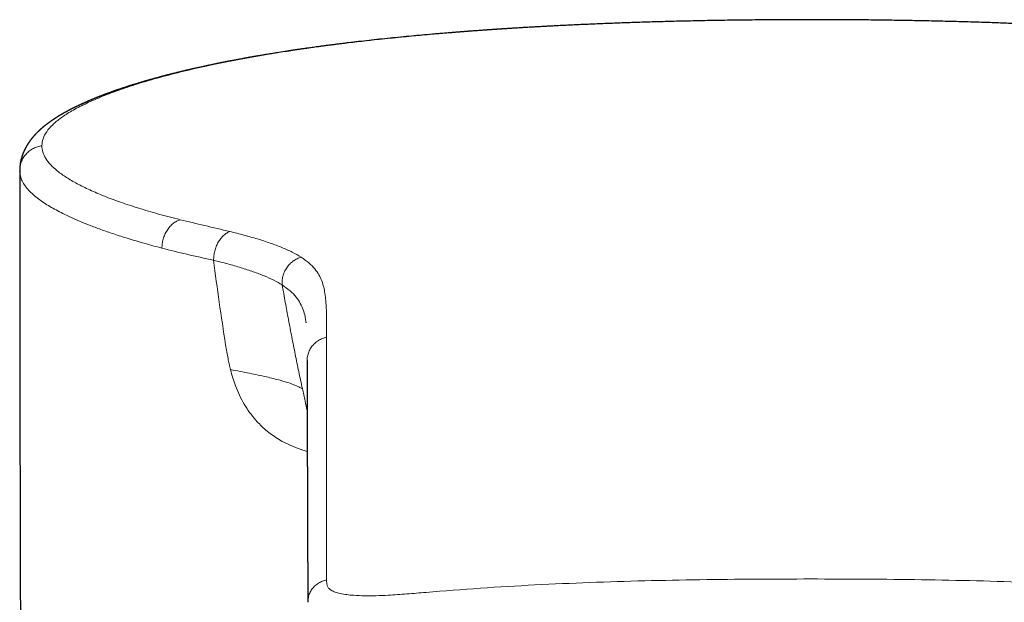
# Model space of a CAD drawing. Header units: millimetres. Extents: x 8 to 500, y 12 to 438.
# Tile 26 of 31: x 239 to 270, y 420 to 438. Entities that reach past the tile are written whole.
import ezdxf

# ---------------------------------------------------------------- set-up
doc = ezdxf.new("R2010")
doc.units = ezdxf.units.MM

msp = doc.modelspace()

# ---------------------------------------------------------------- linework, layer by layer
at = {"color": 7, "linetype": 'Continuous', "lineweight": 30}
for p, q in [((238.501, 433.453), (238.5, 433.463)), ((247.546, 428.69), (247.547, 428.685)), ((247.55, 428.669), (247.548, 428.685))]:
    msp.add_line(p, q, dxfattribs=at)
at = {"color": 252, "linetype": 'Continuous', "lineweight": 0}
msp.add_line((247.547, 428.685), (247.552, 428.651), dxfattribs=at)
at = {"color": 7, "linetype": 'Continuous', "lineweight": 30, "flags": 128}
msp.add_lwpolyline([(238.5, 433.463), (238.502, 430.047), (238.505, 427.208)], dxfattribs=at)
at = {"color": 7, "linetype": 'Continuous', "lineweight": 30}
for points, knots in [([(263.5, 438.239), (263.389, 438.239), (263.17, 438.239), (262.842, 438.238), (262.52, 438.236), (262.202, 438.234), (261.889, 438.231), (261.581, 438.228), (261.268, 438.225), (260.951, 438.22), (260.63, 438.215), (260.315, 438.21), (260.007, 438.204), (259.705, 438.197), (259.41, 438.191), (259.121, 438.183), (258.839, 438.176), (258.564, 438.168), (258.297, 438.16), (258.039, 438.152), (257.788, 438.143), (257.544, 438.135), (257.3, 438.126), (257.057, 438.116), (256.815, 438.107), (256.58, 438.097), (256.352, 438.087), (256.131, 438.077), (255.922, 438.067), (255.723, 438.057), (255.534, 438.048), (255.351, 438.039), (255.175, 438.029), (255.004, 438.02), (254.84, 438.011), (254.682, 438.002), (254.529, 437.993), (254.383, 437.985), (254.243, 437.976), (254.109, 437.968), (253.982, 437.96), (253.861, 437.952), (253.739, 437.945), (253.618, 437.937), (253.498, 437.929), (253.386, 437.921), (253.28, 437.914), (253.183, 437.907), (253.093, 437.9), (253.01, 437.894), (252.935, 437.889), (252.868, 437.884), (252.809, 437.88), (252.758, 437.876), (252.713, 437.873), (252.673, 437.87), (252.636, 437.867), (252.601, 437.864), (252.57, 437.862), (252.544, 437.86), (252.528, 437.859), (252.517, 437.858), (252.508, 437.857), (252.493, 437.856), (252.469, 437.854), (252.438, 437.852), (252.402, 437.849), (252.361, 437.846), (252.315, 437.842), (252.263, 437.838), (252.205, 437.833), (252.142, 437.828), (252.074, 437.823), (252.002, 437.817), (251.889, 437.808), (251.737, 437.795), (251.5, 437.775), (251.214, 437.749), (250.879, 437.719), (250.543, 437.686), (250.207, 437.653), (249.873, 437.618), (249.54, 437.582), (249.21, 437.544), (248.951, 437.514), (248.761, 437.491), (248.639, 437.476), (248.517, 437.46), (248.395, 437.445), (248.274, 437.429), (248.154, 437.414), (248.034, 437.398), (247.925, 437.383), (247.828, 437.37), (247.746, 437.359), (247.671, 437.348), (247.601, 437.338), (247.54, 437.33), (247.487, 437.322), (247.441, 437.315), (247.4, 437.31), (247.364, 437.304), (247.336, 437.3), (247.316, 437.297), (247.304, 437.295), (247.294, 437.294), (247.284, 437.293), (247.272, 437.291), (247.254, 437.288), (247.232, 437.285), (247.204, 437.281), (247.171, 437.276), (247.133, 437.27), (247.09, 437.264), (247.044, 437.257), (246.997, 437.25), (246.88, 437.232), (246.746, 437.211), (246.597, 437.187), (246.502, 437.172), (246.407, 437.157), (246.313, 437.141), (246.223, 437.126), (246.14, 437.112), (246.064, 437.099), (245.996, 437.087), (245.942, 437.078), (245.901, 437.071), (245.872, 437.066), (245.846, 437.061), (245.822, 437.057), (245.803, 437.054), (245.789, 437.051), (245.778, 437.049), (245.769, 437.047), (245.758, 437.046), (245.743, 437.043), (245.725, 437.04), (245.704, 437.036), (245.68, 437.032), (245.634, 437.023), (245.566, 437.011), (245.489, 436.997), (245.424, 436.985), (245.369, 436.974), (245.312, 436.964), (245.252, 436.952), (245.188, 436.94), (245.132, 436.929), (245.086, 436.92), (245.051, 436.913), (245.015, 436.906), (244.979, 436.899), (244.941, 436.892), (244.904, 436.884), (244.87, 436.877), (244.84, 436.871), (244.815, 436.866), (244.793, 436.862), (244.774, 436.858), (244.758, 436.855), (244.74, 436.851), (244.718, 436.846), (244.688, 436.84), (244.654, 436.833), (244.615, 436.825), (244.57, 436.816), (244.48, 436.797), (244.345, 436.768), (244.212, 436.739), (244.124, 436.719), (244.078, 436.709), (244.032, 436.699), (243.988, 436.689), (243.947, 436.679), (243.909, 436.67), (243.874, 436.662), (243.844, 436.655), (243.817, 436.649), (243.793, 436.643), (243.771, 436.638), (243.746, 436.632), (243.717, 436.626), (243.683, 436.617), (243.646, 436.609), (243.606, 436.599), (243.562, 436.588), (243.516, 436.577), (243.469, 436.565), (243.42, 436.553), (243.376, 436.542), (243.337, 436.533), (243.304, 436.524), (243.271, 436.516), (243.237, 436.507), (243.203, 436.499), (243.172, 436.491), (243.146, 436.484), (243.124, 436.478), (243.104, 436.473), (243.089, 436.469), (243.077, 436.466), (243.067, 436.463), (243.059, 436.461), (243.05, 436.459), (243.039, 436.456), (243.024, 436.452), (243.006, 436.447), (242.985, 436.442), (242.961, 436.435), (242.935, 436.428), (242.898, 436.418), (242.851, 436.406), (242.797, 436.391), (242.746, 436.377), (242.698, 436.364), (242.655, 436.351), (242.615, 436.34), (242.579, 436.33), (242.546, 436.321), (242.521, 436.313), (242.502, 436.308), (242.488, 436.304), (242.476, 436.3), (242.464, 436.297), (242.454, 436.294), (242.442, 436.291), (242.429, 436.287), (242.412, 436.282), (242.391, 436.275), (242.368, 436.269), (242.344, 436.261), (242.311, 436.252), (242.269, 436.239), (242.218, 436.224), (242.178, 436.211), (242.146, 436.202), (242.125, 436.195), (242.103, 436.188), (242.081, 436.182), (242.059, 436.175), (242.039, 436.168), (242.022, 436.163), (242.008, 436.158), (241.996, 436.155), (241.986, 436.152), (241.979, 436.149), (241.973, 436.147), (241.964, 436.145), (241.953, 436.141), (241.936, 436.136), (241.917, 436.129), (241.894, 436.122), (241.868, 436.114), (241.84, 436.104), (241.808, 436.094), (241.774, 436.083), (241.74, 436.071), (241.704, 436.06), (241.669, 436.047), (241.638, 436.037), (241.614, 436.029), (241.596, 436.023), (241.581, 436.017), (241.568, 436.013), (241.557, 436.009), (241.548, 436.006), (241.54, 436.003), (241.533, 436.001), (241.525, 435.998), (241.516, 435.995), (241.505, 435.991), (241.49, 435.986), (241.473, 435.98), (241.448, 435.971), (241.416, 435.96), (241.376, 435.945), (241.341, 435.932), (241.311, 435.921), (241.287, 435.912), (241.264, 435.904), (241.243, 435.896), (241.225, 435.89), (241.211, 435.884), (241.198, 435.88), (241.187, 435.875), (241.174, 435.87), (241.159, 435.865), (241.142, 435.858), (241.123, 435.851), (241.103, 435.843), (241.082, 435.835), (241.059, 435.826), (241.037, 435.818), (241.015, 435.809), (240.996, 435.801), (240.98, 435.795), (240.967, 435.79), (240.956, 435.785), (240.946, 435.781), (240.937, 435.778), (240.927, 435.774), (240.915, 435.769), (240.901, 435.763), (240.885, 435.757), (240.863, 435.748), (240.836, 435.737), (240.806, 435.724), (240.78, 435.713), (240.756, 435.703), (240.735, 435.694), (240.718, 435.687), (240.706, 435.682), (240.698, 435.678), (240.69, 435.675), (240.682, 435.671), (240.672, 435.667), (240.659, 435.662), (240.642, 435.654), (240.622, 435.645), (240.599, 435.636), (240.578, 435.626), (240.557, 435.617), (240.535, 435.607), (240.514, 435.597), (240.495, 435.589), (240.48, 435.582), (240.469, 435.577), (240.461, 435.573), (240.453, 435.57), (240.443, 435.565), (240.431, 435.56), (240.417, 435.553), (240.401, 435.545), (240.384, 435.537), (240.367, 435.529), (240.35, 435.522), (240.333, 435.514), (240.317, 435.506), (240.301, 435.498), (240.286, 435.491), (240.273, 435.485), (240.262, 435.479), (240.253, 435.475), (240.244, 435.47), (240.235, 435.466), (240.225, 435.461), (240.212, 435.455), (240.198, 435.447), (240.183, 435.44), (240.167, 435.432), (240.151, 435.424), (240.135, 435.416), (240.12, 435.408), (240.107, 435.401), (240.098, 435.396), (240.09, 435.392), (240.083, 435.388), (240.075, 435.384), (240.065, 435.379), (240.052, 435.372), (240.036, 435.364), (240.019, 435.355), (240.001, 435.345), (239.983, 435.335), (239.965, 435.325), (239.948, 435.316), (239.933, 435.308), (239.92, 435.301), (239.909, 435.294), (239.899, 435.289), (239.888, 435.282), (239.874, 435.275), (239.858, 435.265), (239.84, 435.255), (239.823, 435.245), (239.807, 435.236), (239.79, 435.226), (239.774, 435.216), (239.756, 435.206), (239.739, 435.195), (239.721, 435.184), (239.705, 435.174), (239.688, 435.164), (239.67, 435.152), (239.651, 435.14), (239.631, 435.127), (239.61, 435.114), (239.59, 435.101), (239.571, 435.089), (239.553, 435.077), (239.536, 435.064), (239.517, 435.052), (239.498, 435.039), (239.48, 435.026), (239.462, 435.013), (239.442, 434.999), (239.419, 434.983), (239.399, 434.967), (239.38, 434.953), (239.364, 434.941), (239.349, 434.929), (239.334, 434.918), (239.319, 434.907), (239.304, 434.895), (239.292, 434.885), (239.281, 434.876), (239.272, 434.868), (239.261, 434.859), (239.251, 434.851), (239.242, 434.844), (239.235, 434.838), (239.229, 434.833), (239.225, 434.829), (239.219, 434.825), (239.212, 434.818), (239.202, 434.81), (239.19, 434.8), (239.179, 434.789), (239.167, 434.779), (239.157, 434.77), (239.146, 434.761), (239.137, 434.752), (239.127, 434.743), (239.117, 434.733), (239.106, 434.723), (239.096, 434.714), (239.087, 434.705), (239.08, 434.698), (239.074, 434.692), (239.067, 434.686), (239.06, 434.678), (239.051, 434.669), (239.04, 434.659), (239.03, 434.648), (239.019, 434.637), (239.009, 434.627), (239.001, 434.618), (238.995, 434.611), (238.989, 434.605), (238.983, 434.598), (238.976, 434.591), (238.969, 434.583), (238.961, 434.575), (238.955, 434.567), (238.949, 434.561), (238.944, 434.555), (238.939, 434.549), (238.932, 434.542), (238.924, 434.532), (238.916, 434.522), (238.907, 434.511), (238.897, 434.5), (238.889, 434.489), (238.881, 434.48), (238.874, 434.471), (238.867, 434.462), (238.859, 434.452), (238.851, 434.442), (238.843, 434.431), (238.835, 434.421), (238.828, 434.41), (238.82, 434.4), (238.814, 434.391), (238.807, 434.381), (238.799, 434.371), (238.792, 434.359), (238.784, 434.348), (238.776, 434.336), (238.769, 434.325), (238.762, 434.315), (238.756, 434.305), (238.75, 434.296), (238.744, 434.286), (238.737, 434.276), (238.73, 434.264), (238.723, 434.252), (238.716, 434.24), (238.71, 434.229), (238.704, 434.219), (238.698, 434.207), (238.691, 434.196), (238.685, 434.184), (238.679, 434.173), (238.673, 434.161), (238.668, 434.15), (238.662, 434.138), (238.656, 434.126), (238.65, 434.114), (238.645, 434.103), (238.64, 434.094), (238.636, 434.085), (238.633, 434.077), (238.629, 434.068), (238.624, 434.057), (238.619, 434.044), (238.612, 434.027), (238.604, 434.009), (238.597, 433.989), (238.589, 433.968), (238.581, 433.945), (238.573, 433.922), (238.566, 433.899), (238.559, 433.876), (238.553, 433.853), (238.547, 433.83), (238.541, 433.809), (238.536, 433.787), (238.532, 433.766), (238.527, 433.743), (238.523, 433.721), (238.52, 433.702), (238.517, 433.687), (238.515, 433.673), (238.513, 433.658), (238.511, 433.64), (238.509, 433.624), (238.507, 433.61), (238.506, 433.6), (238.506, 433.592), (238.505, 433.585), (238.505, 433.578), (238.504, 433.571), (238.504, 433.565), (238.503, 433.56), (238.503, 433.555), (238.503, 433.549), (238.502, 433.543), (238.502, 433.535), (238.501, 433.525), (238.501, 433.514), (238.501, 433.501), (238.5, 433.487), (238.5, 433.477), (238.5, 433.471)], [0, 0, 0, 0, 0.0086243, 0.0171325, 0.0255227, 0.0337934, 0.0419428, 0.0499697, 0.0578727, 0.0664213, 0.0748169, 0.0830581, 0.0911439, 0.099073, 0.1068445, 0.1144576, 0.1219115, 0.1292047, 0.1363341, 0.1431776, 0.1498652, 0.1563976, 0.1627759, 0.1694913, 0.1760287, 0.1823888, 0.1885723, 0.1945798, 0.2004118, 0.2057501, 0.2109332, 0.2159612, 0.2208344, 0.2255529, 0.2301168, 0.2345263, 0.2387814, 0.2428821, 0.2468285, 0.2505546, 0.2541336, 0.257565, 0.2608484, 0.2644619, 0.2678761, 0.2710904, 0.2741043, 0.2769174, 0.2794846, 0.2818575, 0.284036, 0.2860199, 0.2876544, 0.2891278, 0.29044, 0.2915911, 0.2925967, 0.2936898, 0.2946015, 0.2953318, 0.2958806, 0.296042, 0.2962906, 0.2966376, 0.2974128, 0.2983265, 0.2993787, 0.3005695, 0.3018988, 0.3034366, 0.3051257, 0.3069663, 0.3089584, 0.3111019, 0.3133949, 0.3189401, 0.324511, 0.3345204, 0.3446052, 0.3548642, 0.3651914, 0.3755803, 0.3860188, 0.3965082, 0.4070513, 0.4110194, 0.4149956, 0.41898, 0.4229729, 0.4269744, 0.4309846, 0.4350038, 0.4389839, 0.4419642, 0.4447382, 0.4473059, 0.4496672, 0.451822, 0.4535569, 0.4551299, 0.4565409, 0.4577898, 0.4588767, 0.4594133, 0.4598569, 0.4601935, 0.4604591, 0.4608713, 0.4614666, 0.462245, 0.4632067, 0.4643517, 0.4656801, 0.467192, 0.4688378, 0.4704896, 0.4721409, 0.4812156, 0.4846499, 0.4880825, 0.4915136, 0.4949376, 0.4982487, 0.501405, 0.5040544, 0.5065839, 0.5089935, 0.5100879, 0.5111556, 0.51218, 0.5130614, 0.5137835, 0.5143007, 0.5146868, 0.51497, 0.5153625, 0.515908, 0.5165927, 0.5174251, 0.5183464, 0.5192729, 0.5226188, 0.5260226, 0.5280762, 0.5301503, 0.5323115, 0.5346392, 0.5371335, 0.5397943, 0.5411307, 0.5425054, 0.5439184, 0.5453699, 0.5468597, 0.5483708, 0.549762, 0.5509043, 0.5519194, 0.5528074, 0.5535683, 0.554202, 0.5547155, 0.5556997, 0.5568863, 0.5582753, 0.5598667, 0.5616605, 0.5636567, 0.5709355, 0.578263, 0.5801902, 0.5821207, 0.5840546, 0.5859687, 0.5877458, 0.58937, 0.590841, 0.592159, 0.5933239, 0.5943356, 0.5952341, 0.5962261, 0.5975535, 0.5990433, 0.6006662, 0.60242, 0.6043402, 0.6063957, 0.6085354, 0.6107197, 0.6129486, 0.6144323, 0.6159351, 0.6174571, 0.6189982, 0.6205586, 0.6220786, 0.6232202, 0.6242341, 0.6251205, 0.6258794, 0.6263861, 0.626814, 0.6271631, 0.6275337, 0.6280616, 0.6287414, 0.6295728, 0.6305561, 0.6316912, 0.6329602, 0.6342265, 0.6369834, 0.639581, 0.6420193, 0.6442981, 0.6464175, 0.6483438, 0.650111, 0.6517053, 0.6531258, 0.6538595, 0.6545365, 0.6551566, 0.6557201, 0.6562267, 0.6567406, 0.6573904, 0.6582666, 0.6593118, 0.66051, 0.6617311, 0.6629468, 0.6655071, 0.6680486, 0.6706943, 0.6717755, 0.6728803, 0.6740087, 0.6751607, 0.6763363, 0.6774703, 0.6783191, 0.6790525, 0.6796705, 0.680173, 0.6805601, 0.6808514, 0.6811689, 0.6818733, 0.6827363, 0.6837578, 0.6849767, 0.6863641, 0.6879153, 0.6896104, 0.6914472, 0.6934259, 0.6952845, 0.6972531, 0.6993317, 0.7003498, 0.701342, 0.7022077, 0.7029438, 0.7035505, 0.7040523, 0.7044419, 0.704856, 0.705309, 0.705801, 0.7063321, 0.7072454, 0.7082551, 0.7093515, 0.7114559, 0.7137449, 0.7162186, 0.7176168, 0.7190676, 0.7204488, 0.7216547, 0.7227297, 0.723612, 0.7243016, 0.7248948, 0.7256497, 0.7265671, 0.7276456, 0.728787, 0.7299289, 0.7313, 0.7326719, 0.7340447, 0.7354181, 0.7367063, 0.7376061, 0.738407, 0.7391089, 0.7397117, 0.7402351, 0.7408191, 0.7415553, 0.742444, 0.7434852, 0.7445987, 0.7466932, 0.7486633, 0.7503169, 0.7518713, 0.7532826, 0.7545085, 0.7551259, 0.7556827, 0.7561791, 0.756668, 0.7573194, 0.7581461, 0.7591481, 0.760727, 0.7622485, 0.7636857, 0.7650386, 0.7666387, 0.7681013, 0.769405, 0.7705418, 0.7711709, 0.7717341, 0.7722495, 0.7728815, 0.7736698, 0.774734, 0.7759351, 0.7771389, 0.7783401, 0.7795386, 0.7807345, 0.7819277, 0.7831049, 0.7841567, 0.7850926, 0.7859126, 0.7866166, 0.7872051, 0.7877896, 0.7885881, 0.7895052, 0.7905541, 0.7917659, 0.7928537, 0.7940466, 0.7953375, 0.7965304, 0.7975371, 0.7981974, 0.798745, 0.7992846, 0.7998736, 0.8005118, 0.8016528, 0.8028973, 0.8042022, 0.8055666, 0.8069906, 0.8084743, 0.8099139, 0.8110794, 0.8120971, 0.8129671, 0.8137299, 0.8145977, 0.8156009, 0.8170697, 0.8185647, 0.8199834, 0.8213258, 0.8226323, 0.8240408, 0.8254728, 0.8270057, 0.8285305, 0.8299476, 0.8312569, 0.832894, 0.83459, 0.8363411, 0.8381366, 0.8399645, 0.8416875, 0.843265, 0.8448368, 0.8465491, 0.8483432, 0.8500184, 0.8515658, 0.8535935, 0.8556891, 0.8578836, 0.8596011, 0.8611711, 0.8625727, 0.8639883, 0.8654965, 0.8669791, 0.8684109, 0.8692637, 0.8702417, 0.871345, 0.8725737, 0.8733644, 0.8740568, 0.8746469, 0.8751349, 0.8755388, 0.8763778, 0.8774217, 0.8786705, 0.8799894, 0.8811823, 0.8823629, 0.8833921, 0.884417, 0.8854933, 0.886615, 0.8877641, 0.8889381, 0.8900242, 0.8907507, 0.8913837, 0.8920765, 0.8929305, 0.8939456, 0.8951163, 0.8964746, 0.8977116, 0.8988273, 0.8998229, 0.900534, 0.9011698, 0.9018524, 0.9026769, 0.9036433, 0.9044916, 0.9052896, 0.9060004, 0.906624, 0.9071604, 0.9079908, 0.9089685, 0.9100794, 0.911231, 0.9124095, 0.9135668, 0.9145805, 0.9153924, 0.9162792, 0.9172984, 0.9184011, 0.9194754, 0.9205168, 0.9215955, 0.9225661, 0.9234424, 0.9243782, 0.9254123, 0.9265245, 0.9276971, 0.9288227, 0.929893, 0.9308522, 0.9317203, 0.9325796, 0.9334551, 0.9344403, 0.9355503, 0.9366986, 0.9377743, 0.9387768, 0.9397201, 0.940784, 0.9418046, 0.9428197, 0.9438814, 0.9447999, 0.9458079, 0.9468554, 0.9479162, 0.9489825, 0.9499547, 0.9507568, 0.9514578, 0.9521543, 0.9528705, 0.953605, 0.9549237, 0.956297, 0.957823, 0.9594329, 0.9610743, 0.963097, 0.9649577, 0.9666993, 0.9685695, 0.9704267, 0.9721573, 0.973989, 0.9755327, 0.9771762, 0.9789352, 0.9806519, 0.9822127, 0.9833241, 0.9843791, 0.9854844, 0.9866928, 0.9881887, 0.9890786, 0.9898319, 0.9904487, 0.9909648, 0.991467, 0.9919592, 0.9924413, 0.9929135, 0.9932399, 0.993622, 0.9941396, 0.9947931, 0.9955825, 0.9964901, 0.9975289, 0.9986988, 1, 1, 1, 1]), ([(288.5, 433.471), (288.5, 433.478), (288.5, 433.489), (288.499, 433.506), (288.499, 433.52), (288.498, 433.532), (288.498, 433.541), (288.498, 433.548), (288.497, 433.553), (288.497, 433.557), (288.497, 433.561), (288.496, 433.566), (288.496, 433.571), (288.496, 433.577), (288.495, 433.583), (288.494, 433.59), (288.494, 433.598), (288.493, 433.608), (288.491, 433.621), (288.49, 433.636), (288.488, 433.651), (288.486, 433.664), (288.485, 433.675), (288.483, 433.686), (288.481, 433.697), (288.479, 433.71), (288.476, 433.727), (288.473, 433.745), (288.469, 433.764), (288.465, 433.782), (288.461, 433.799), (288.457, 433.816), (288.453, 433.833), (288.448, 433.85), (288.443, 433.868), (288.438, 433.887), (288.432, 433.906), (288.425, 433.926), (288.419, 433.946), (288.411, 433.968), (288.403, 433.989), (288.395, 434.011), (288.387, 434.031), (288.38, 434.047), (288.375, 434.06), (288.37, 434.07), (288.366, 434.08), (288.362, 434.089), (288.357, 434.1), (288.351, 434.113), (288.344, 434.127), (288.336, 434.143), (288.329, 434.158), (288.321, 434.172), (288.314, 434.185), (288.307, 434.198), (288.3, 434.211), (288.293, 434.225), (288.285, 434.239), (288.276, 434.254), (288.267, 434.268), (288.26, 434.281), (288.253, 434.291), (288.247, 434.301), (288.241, 434.31), (288.234, 434.32), (288.227, 434.331), (288.22, 434.343), (288.212, 434.355), (288.204, 434.366), (288.197, 434.376), (288.19, 434.385), (288.184, 434.394), (288.178, 434.403), (288.171, 434.412), (288.164, 434.422), (288.156, 434.432), (288.149, 434.442), (288.141, 434.452), (288.134, 434.461), (288.127, 434.47), (288.119, 434.48), (288.11, 434.491), (288.101, 434.502), (288.091, 434.515), (288.081, 434.526), (288.073, 434.536), (288.066, 434.544), (288.061, 434.55), (288.055, 434.556), (288.049, 434.563), (288.041, 434.572), (288.034, 434.58), (288.026, 434.589), (288.019, 434.596), (288.013, 434.603), (288.008, 434.608), (288.002, 434.614), (287.996, 434.621), (287.99, 434.628), (287.982, 434.636), (287.974, 434.644), (287.964, 434.654), (287.955, 434.664), (287.945, 434.673), (287.937, 434.681), (287.93, 434.688), (287.924, 434.694), (287.918, 434.7), (287.911, 434.707), (287.904, 434.714), (287.896, 434.721), (287.888, 434.729), (287.879, 434.737), (287.87, 434.745), (287.861, 434.754), (287.852, 434.762), (287.842, 434.771), (287.832, 434.78), (287.823, 434.788), (287.814, 434.796), (287.805, 434.804), (287.796, 434.812), (287.789, 434.818), (287.782, 434.824), (287.776, 434.829), (287.77, 434.834), (287.763, 434.84), (287.754, 434.847), (287.745, 434.855), (287.736, 434.862), (287.727, 434.87), (287.718, 434.877), (287.709, 434.884), (287.701, 434.89), (287.694, 434.896), (287.685, 434.903), (287.676, 434.911), (287.664, 434.919), (287.652, 434.929), (287.64, 434.938), (287.627, 434.948), (287.614, 434.958), (287.601, 434.968), (287.587, 434.978), (287.574, 434.987), (287.559, 434.998), (287.544, 435.009), (287.526, 435.022), (287.507, 435.035), (287.489, 435.047), (287.472, 435.059), (287.457, 435.069), (287.443, 435.079), (287.427, 435.089), (287.409, 435.101), (287.39, 435.114), (287.37, 435.127), (287.35, 435.139), (287.331, 435.152), (287.313, 435.163), (287.296, 435.174), (287.278, 435.185), (287.259, 435.196), (287.241, 435.207), (287.223, 435.218), (287.206, 435.228), (287.19, 435.238), (287.174, 435.247), (287.158, 435.256), (287.142, 435.266), (287.126, 435.275), (287.111, 435.283), (287.098, 435.29), (287.084, 435.298), (287.069, 435.307), (287.05, 435.317), (287.029, 435.329), (287.008, 435.34), (286.987, 435.352), (286.968, 435.362), (286.952, 435.37), (286.938, 435.377), (286.926, 435.384), (286.916, 435.389), (286.908, 435.393), (286.9, 435.397), (286.892, 435.402), (286.882, 435.407), (286.87, 435.413), (286.855, 435.421), (286.838, 435.429), (286.822, 435.437), (286.808, 435.444), (286.796, 435.451), (286.784, 435.456), (286.774, 435.461), (286.765, 435.466), (286.757, 435.47), (286.748, 435.474), (286.738, 435.479), (286.727, 435.484), (286.714, 435.491), (286.696, 435.5), (286.673, 435.511), (286.645, 435.524), (286.618, 435.537), (286.594, 435.548), (286.576, 435.556), (286.564, 435.562), (286.554, 435.567), (286.545, 435.571), (286.537, 435.574), (286.527, 435.579), (286.512, 435.586), (286.493, 435.594), (286.471, 435.604), (286.446, 435.616), (286.419, 435.628), (286.395, 435.638), (286.374, 435.647), (286.359, 435.654), (286.345, 435.66), (286.333, 435.665), (286.323, 435.669), (286.315, 435.673), (286.306, 435.677), (286.294, 435.682), (286.278, 435.689), (286.259, 435.697), (286.237, 435.706), (286.212, 435.717), (286.185, 435.728), (286.157, 435.74), (286.132, 435.75), (286.111, 435.758), (286.097, 435.764), (286.084, 435.769), (286.074, 435.774), (286.065, 435.777), (286.057, 435.78), (286.048, 435.784), (286.037, 435.788), (286.023, 435.794), (286.007, 435.8), (285.986, 435.808), (285.961, 435.818), (285.933, 435.829), (285.904, 435.84), (285.875, 435.851), (285.852, 435.861), (285.833, 435.868), (285.821, 435.872), (285.811, 435.876), (285.802, 435.879), (285.791, 435.883), (285.778, 435.888), (285.761, 435.895), (285.741, 435.902), (285.719, 435.91), (285.697, 435.919), (285.674, 435.927), (285.652, 435.935), (285.631, 435.943), (285.607, 435.951), (285.579, 435.961), (285.55, 435.972), (285.522, 435.981), (285.498, 435.99), (285.477, 435.997), (285.462, 436.003), (285.451, 436.007), (285.441, 436.01), (285.429, 436.014), (285.415, 436.019), (285.398, 436.025), (285.371, 436.034), (285.335, 436.046), (285.294, 436.06), (285.257, 436.072), (285.223, 436.084), (285.191, 436.094), (285.162, 436.104), (285.134, 436.113), (285.11, 436.121), (285.088, 436.128), (285.069, 436.134), (285.054, 436.139), (285.042, 436.143), (285.033, 436.146), (285.025, 436.148), (285.016, 436.151), (285.005, 436.155), (284.99, 436.159), (284.972, 436.165), (284.951, 436.171), (284.929, 436.178), (284.907, 436.185), (284.885, 436.192), (284.864, 436.199), (284.835, 436.208), (284.799, 436.219), (284.756, 436.232), (284.714, 436.244), (284.671, 436.257), (284.635, 436.268), (284.605, 436.277), (284.585, 436.283), (284.568, 436.288), (284.554, 436.292), (284.541, 436.295), (284.529, 436.299), (284.516, 436.303), (284.498, 436.308), (284.474, 436.315), (284.444, 436.323), (284.41, 436.333), (284.373, 436.344), (284.333, 436.355), (284.288, 436.367), (284.241, 436.38), (284.2, 436.392), (284.167, 436.401), (284.142, 436.408), (284.117, 436.414), (284.091, 436.421), (284.064, 436.429), (284.038, 436.436), (284.014, 436.442), (283.993, 436.448), (283.975, 436.452), (283.961, 436.456), (283.949, 436.459), (283.94, 436.462), (283.929, 436.464), (283.915, 436.468), (283.898, 436.472), (283.877, 436.478), (283.853, 436.484), (283.824, 436.492), (283.794, 436.5), (283.741, 436.513), (283.669, 436.531), (283.577, 436.554), (283.501, 436.573), (283.441, 436.588), (283.397, 436.598), (283.356, 436.608), (283.318, 436.617), (283.284, 436.625), (283.252, 436.633), (283.226, 436.639), (283.203, 436.644), (283.181, 436.65), (283.155, 436.656), (283.126, 436.662), (283.094, 436.67), (283.058, 436.678), (283.008, 436.689), (282.944, 436.704), (282.867, 436.721), (282.79, 436.738), (282.712, 436.755), (282.634, 436.772), (282.556, 436.789), (282.488, 436.803), (282.433, 436.815), (282.392, 436.824), (282.355, 436.831), (282.322, 436.838), (282.294, 436.844), (282.272, 436.849), (282.255, 436.852), (282.242, 436.855), (282.226, 436.858), (282.208, 436.862), (282.187, 436.866), (282.163, 436.871), (282.135, 436.876), (282.096, 436.884), (282.047, 436.894), (281.989, 436.905), (281.932, 436.917), (281.878, 436.927), (281.826, 436.937), (281.776, 436.947), (281.729, 436.956), (281.679, 436.965), (281.627, 436.975), (281.572, 436.985), (281.518, 436.995), (281.464, 437.005), (281.411, 437.015), (281.366, 437.023), (281.329, 437.03), (281.302, 437.035), (281.277, 437.039), (281.257, 437.043), (281.241, 437.046), (281.231, 437.048), (281.223, 437.049), (281.214, 437.051), (281.203, 437.052), (281.187, 437.055), (281.166, 437.059), (281.14, 437.064), (281.111, 437.069), (281.081, 437.074), (281.049, 437.08), (281.017, 437.085), (280.975, 437.092), (280.921, 437.102), (280.856, 437.113), (280.786, 437.125), (280.711, 437.137), (280.632, 437.15), (280.551, 437.163), (280.47, 437.177), (280.339, 437.198), (280.156, 437.226), (279.983, 437.253), (279.876, 437.269), (279.836, 437.275), (279.802, 437.28), (279.773, 437.284), (279.75, 437.288), (279.733, 437.29), (279.721, 437.292), (279.713, 437.293), (279.705, 437.294), (279.697, 437.295), (279.681, 437.298), (279.659, 437.301), (279.628, 437.305), (279.593, 437.31), (279.554, 437.316), (279.51, 437.322), (279.461, 437.329), (279.407, 437.337), (279.347, 437.345), (279.283, 437.354), (279.213, 437.364), (279.138, 437.374), (279.059, 437.385), (278.928, 437.403), (278.744, 437.427), (278.496, 437.459), (278.23, 437.492), (277.948, 437.526), (277.658, 437.559), (277.359, 437.593), (277.051, 437.626), (276.742, 437.658), (276.431, 437.689), (276.112, 437.719), (275.783, 437.75), (275.444, 437.78), (275.194, 437.801), (275.034, 437.814), (274.965, 437.82), (274.901, 437.825), (274.84, 437.83), (274.784, 437.834), (274.732, 437.838), (274.682, 437.842), (274.635, 437.846), (274.59, 437.85), (274.554, 437.852), (274.525, 437.855), (274.506, 437.856), (274.492, 437.857), (274.483, 437.858), (274.472, 437.859), (274.456, 437.86), (274.43, 437.862), (274.399, 437.864), (274.364, 437.867), (274.327, 437.87), (274.287, 437.873), (274.242, 437.876), (274.191, 437.88), (274.132, 437.884), (274.064, 437.889), (273.987, 437.895), (273.902, 437.901), (273.811, 437.907), (273.713, 437.914), (273.608, 437.921), (273.497, 437.929), (273.379, 437.937), (273.257, 437.945), (273.129, 437.953), (272.997, 437.961), (272.859, 437.97), (272.714, 437.979), (272.563, 437.988), (272.408, 437.997), (272.25, 438.006), (272.089, 438.015), (271.922, 438.024), (271.749, 438.033), (271.57, 438.043), (271.385, 438.052), (271.193, 438.062), (270.996, 438.071), (270.792, 438.08), (270.583, 438.09), (270.369, 438.099), (270.15, 438.108), (269.925, 438.117), (269.687, 438.126), (269.436, 438.135), (269.172, 438.145), (268.9, 438.154), (268.62, 438.163), (268.333, 438.171), (268.044, 438.179), (267.754, 438.187), (267.463, 438.194), (267.165, 438.2), (266.86, 438.206), (266.549, 438.212), (266.232, 438.217), (265.908, 438.222), (265.578, 438.227), (265.241, 438.23), (264.901, 438.233), (264.557, 438.236), (264.21, 438.237), (263.857, 438.239), (263.619, 438.239), (263.5, 438.239)], [0, 0, 0, 0, 0.001516, 0.002851, 0.004004, 0.004976, 0.005767, 0.006262, 0.006645, 0.006944, 0.007242, 0.007545, 0.008003, 0.008469, 0.008945, 0.00943, 0.009983, 0.01066, 0.011759, 0.012976, 0.014008, 0.014911, 0.01578, 0.016616, 0.017487, 0.018423, 0.019768, 0.02122, 0.022687, 0.024071, 0.025384, 0.02663, 0.028016, 0.029341, 0.030751, 0.032201, 0.033809, 0.035324, 0.03697, 0.038738, 0.040567, 0.042361, 0.044035, 0.045536, 0.046399, 0.047256, 0.048088, 0.048893, 0.049779, 0.050816, 0.052193, 0.053567, 0.054908, 0.056119, 0.05729, 0.058415, 0.059556, 0.060757, 0.062037, 0.063439, 0.064942, 0.066024, 0.066975, 0.067857, 0.068739, 0.069672, 0.070722, 0.071873, 0.072998, 0.07407, 0.075084, 0.076017, 0.076862, 0.077705, 0.078645, 0.079588, 0.08057, 0.081581, 0.08262, 0.083592, 0.084446, 0.085423, 0.086544, 0.087827, 0.089113, 0.090367, 0.091531, 0.092213, 0.092816, 0.093465, 0.094239, 0.095139, 0.096151, 0.097092, 0.097907, 0.098596, 0.099187, 0.099825, 0.100531, 0.101304, 0.102146, 0.103151, 0.10424, 0.105407, 0.10649, 0.10742, 0.108205, 0.108839, 0.109499, 0.110251, 0.111097, 0.111994, 0.112876, 0.113743, 0.114807, 0.115825, 0.116796, 0.117801, 0.118951, 0.119862, 0.120848, 0.121865, 0.122773, 0.123561, 0.124231, 0.124791, 0.125395, 0.126158, 0.127082, 0.128081, 0.129005, 0.129853, 0.130819, 0.131661, 0.132441, 0.133237, 0.134048, 0.134875, 0.136169, 0.137387, 0.138583, 0.139754, 0.141028, 0.142361, 0.14366, 0.144923, 0.146153, 0.14779, 0.149395, 0.151105, 0.152963, 0.154417, 0.155776, 0.157045, 0.158357, 0.160048, 0.16184, 0.1636, 0.165319, 0.166984, 0.168593, 0.169988, 0.171505, 0.173145, 0.174774, 0.176286, 0.177682, 0.178997, 0.180254, 0.181578, 0.182966, 0.18433, 0.185508, 0.186499, 0.187518, 0.188774, 0.190274, 0.192001, 0.193721, 0.195358, 0.196913, 0.198053, 0.199122, 0.200085, 0.20094, 0.201425, 0.201962, 0.202597, 0.20333, 0.204162, 0.205489, 0.20676, 0.207919, 0.208965, 0.209899, 0.210726, 0.211469, 0.212131, 0.212738, 0.21333, 0.21404, 0.214871, 0.215823, 0.216895, 0.218843, 0.22081, 0.222785, 0.224768, 0.225763, 0.226618, 0.227328, 0.227893, 0.228389, 0.228944, 0.230087, 0.231425, 0.232954, 0.234648, 0.236502, 0.238514, 0.239537, 0.240589, 0.241543, 0.242352, 0.243018, 0.243539, 0.243963, 0.244852, 0.245908, 0.247131, 0.248624, 0.25024, 0.251959, 0.253782, 0.255707, 0.25672, 0.257647, 0.258448, 0.259123, 0.259672, 0.260108, 0.26057, 0.261316, 0.26219, 0.26319, 0.264318, 0.266061, 0.267808, 0.269554, 0.271298, 0.273022, 0.273872, 0.274604, 0.275216, 0.275711, 0.276223, 0.277064, 0.278097, 0.279323, 0.28058, 0.281942, 0.283267, 0.284545, 0.285777, 0.286963, 0.288786, 0.290489, 0.292063, 0.29345, 0.294635, 0.295618, 0.296016, 0.29654, 0.29721, 0.298026, 0.298987, 0.300067, 0.302541, 0.304863, 0.306841, 0.308693, 0.310419, 0.312019, 0.313491, 0.314797, 0.315958, 0.316975, 0.317847, 0.318391, 0.318859, 0.31925, 0.319669, 0.320274, 0.321065, 0.322044, 0.323105, 0.324283, 0.325446, 0.326585, 0.327702, 0.328794, 0.331055, 0.333214, 0.335357, 0.337518, 0.339696, 0.34089, 0.341916, 0.342769, 0.343448, 0.343996, 0.344592, 0.345259, 0.345997, 0.347297, 0.348772, 0.35042, 0.352239, 0.354213, 0.356341, 0.358623, 0.361058, 0.362202, 0.363376, 0.364582, 0.365818, 0.367085, 0.368352, 0.369481, 0.370457, 0.371282, 0.371956, 0.372478, 0.372851, 0.373339, 0.373967, 0.374735, 0.375713, 0.376852, 0.378151, 0.379601, 0.38107, 0.385344, 0.389467, 0.393439, 0.395509, 0.397443, 0.399241, 0.400903, 0.402427, 0.403782, 0.404959, 0.405812, 0.406786, 0.407897, 0.409145, 0.41053, 0.412051, 0.413709, 0.416936, 0.420195, 0.423444, 0.426683, 0.429913, 0.433133, 0.436343, 0.43818, 0.439847, 0.441344, 0.442671, 0.443828, 0.444815, 0.445318, 0.445816, 0.446429, 0.44716, 0.448009, 0.448976, 0.450061, 0.451265, 0.453631, 0.455945, 0.458164, 0.460287, 0.462314, 0.464246, 0.466082, 0.467823, 0.469996, 0.472089, 0.474162, 0.476213, 0.478244, 0.480254, 0.481306, 0.482353, 0.483325, 0.484108, 0.484701, 0.485034, 0.485278, 0.485596, 0.486015, 0.486533, 0.487368, 0.488376, 0.489478, 0.490609, 0.49177, 0.492959, 0.494178, 0.496487, 0.498893, 0.501397, 0.504189, 0.507083, 0.51, 0.512918, 0.515838, 0.524137, 0.532448, 0.53401, 0.535386, 0.536576, 0.537581, 0.5384, 0.538941, 0.539353, 0.539636, 0.539855, 0.540145, 0.54051, 0.541425, 0.542488, 0.543695, 0.545046, 0.54654, 0.548178, 0.550059, 0.552099, 0.554299, 0.556657, 0.559175, 0.561851, 0.564663, 0.572421, 0.580146, 0.5893, 0.598413, 0.607484, 0.61716, 0.626793, 0.636383, 0.645918, 0.655395, 0.665581, 0.675691, 0.685719, 0.687847, 0.68987, 0.691768, 0.69354, 0.695186, 0.696706, 0.698101, 0.69957, 0.700867, 0.701993, 0.702726, 0.703362, 0.703709, 0.703958, 0.704119, 0.704668, 0.705399, 0.70631, 0.707403, 0.708409, 0.70956, 0.710872, 0.712346, 0.71398, 0.716002, 0.718225, 0.72065, 0.723277, 0.726104, 0.729077, 0.732242, 0.735601, 0.739152, 0.742704, 0.746428, 0.750325, 0.754394, 0.758635, 0.763051, 0.767373, 0.77185, 0.776481, 0.781267, 0.786207, 0.791303, 0.796553, 0.801959, 0.807521, 0.813239, 0.819008, 0.824927, 0.830999, 0.837224, 0.844119, 0.851193, 0.858448, 0.865886, 0.873507, 0.881312, 0.888835, 0.896517, 0.904357, 0.912355, 0.920508, 0.928817, 0.937279, 0.945894, 0.954659, 0.963574, 0.972473, 0.981511, 0.990688, 1, 1, 1, 1]), ([(247.585, 427.46), (247.585, 427.435), (247.585, 427.387), (247.585, 427.315), (247.585, 427.244), (247.585, 427.175), (247.585, 427.107), (247.585, 427.042), (247.585, 426.978), (247.586, 426.915), (247.586, 426.853), (247.586, 426.792), (247.586, 426.732), (247.586, 426.674), (247.586, 426.617), (247.586, 426.561), (247.586, 426.507), (247.586, 426.455), (247.586, 426.404), (247.587, 426.354), (247.587, 426.306), (247.587, 426.259), (247.587, 426.214), (247.587, 426.17), (247.587, 426.129), (247.587, 426.091), (247.587, 426.055), (247.587, 426.02), (247.587, 425.987), (247.587, 425.954), (247.588, 425.884), (247.588, 425.773), (247.588, 425.621), (247.589, 425.466), (247.589, 425.309), (247.589, 425.172), (247.59, 425.058), (247.59, 424.966), (247.59, 424.872), (247.591, 424.776), (247.591, 424.68), (247.591, 424.582), (247.591, 424.484), (247.592, 424.383), (247.592, 424.296), (247.592, 424.223), (247.592, 424.163), (247.592, 424.103), (247.593, 424.043), (247.593, 423.984), (247.593, 423.926), (247.593, 423.871), (247.593, 423.82), (247.593, 423.772), (247.593, 423.725), (247.593, 423.68), (247.594, 423.637), (247.594, 423.598), (247.594, 423.563), (247.594, 423.533), (247.594, 423.503), (247.594, 423.475), (247.594, 423.447), (247.594, 423.42), (247.594, 423.394), (247.594, 423.364), (247.594, 423.331), (247.595, 423.294), (247.595, 423.256), (247.595, 423.215), (247.595, 423.173), (247.595, 423.129), (247.595, 423.084), (247.595, 423.036), (247.595, 422.987), (247.596, 422.936), (247.596, 422.884), (247.596, 422.831), (247.596, 422.776), (247.597, 422.634), (247.597, 422.405), (247.598, 422.086), (247.599, 421.857), (247.6, 421.72), (247.6, 421.676), (247.6, 421.633), (247.6, 421.589), (247.6, 421.547), (247.601, 421.506), (247.601, 421.467), (247.601, 421.429), (247.601, 421.393), (247.601, 421.358), (247.601, 421.325), (247.602, 421.293), (247.602, 421.264), (247.602, 421.237), (247.602, 421.212), (247.602, 421.189), (247.602, 421.168), (247.602, 421.149), (247.602, 421.13), (247.602, 421.114), (247.602, 421.101), (247.603, 421.091), (247.603, 421.079), (247.603, 421.067), (247.603, 421.053), (247.603, 421.038), (247.603, 421.022), (247.603, 421.005), (247.603, 420.985), (247.603, 420.962), (247.603, 420.936), (247.603, 420.91), (247.604, 420.883), (247.604, 420.855), (247.604, 420.821), (247.604, 420.78), (247.604, 420.733), (247.604, 420.684), (247.604, 420.633), (247.604, 420.581), (247.604, 420.537), (247.604, 420.502), (247.604, 420.477), (247.604, 420.452), (247.604, 420.428), (247.604, 420.404), (247.604, 420.379), (247.604, 420.355), (247.604, 420.332), (247.604, 420.311), (247.604, 420.292), (247.604, 420.274), (247.604, 420.259), (247.604, 420.245), (247.604, 420.232), (247.604, 420.221), (247.604, 420.211), (247.604, 420.203), (247.604, 420.197), (247.604, 420.191), (247.604, 420.185), (247.604, 420.178), (247.604, 420.17), (247.604, 420.161), (247.604, 420.151), (247.604, 420.139), (247.605, 420.125), (247.605, 420.109), (247.605, 420.091), (247.605, 420.071), (247.605, 420.049), (247.606, 420.026), (247.606, 420), (247.607, 419.974), (247.607, 419.946), (247.608, 419.917), (247.608, 419.886), (247.609, 419.854), (247.61, 419.832), (247.61, 419.82)], [0, 0, 0, 0, 0.0109582, 0.02169, 0.0321954, 0.0424746, 0.0525275, 0.0621806, 0.0716155, 0.0808321, 0.0898306, 0.0987878, 0.1075179, 0.1160208, 0.1242966, 0.1323454, 0.140167, 0.1477616, 0.1551292, 0.1622697, 0.1691832, 0.1758698, 0.1823293, 0.1885619, 0.1945675, 0.1998733, 0.2049884, 0.2099129, 0.2146466, 0.2191897, 0.2235486, 0.2446462, 0.2659772, 0.2875418, 0.3093401, 0.3313722, 0.3438125, 0.356379, 0.3691234, 0.3820459, 0.3951463, 0.4081862, 0.4213979, 0.4347815, 0.4483371, 0.4561604, 0.4640398, 0.4719756, 0.4799544, 0.4877607, 0.4953179, 0.5026261, 0.5091065, 0.5153774, 0.521439, 0.5272911, 0.5329339, 0.5383672, 0.5424242, 0.5463561, 0.5501628, 0.5538443, 0.5574007, 0.5608319, 0.5641732, 0.5676205, 0.5721474, 0.5768896, 0.581847, 0.5870196, 0.5924074, 0.5980105, 0.6038288, 0.6098623, 0.6161111, 0.6225751, 0.6291331, 0.6358989, 0.6428723, 0.650052, 0.689456, 0.7290727, 0.7689031, 0.7742415, 0.7795836, 0.7849293, 0.790276, 0.7954798, 0.8004598, 0.8052158, 0.8097478, 0.8142555, 0.8185174, 0.8225337, 0.8263041, 0.8298289, 0.8331079, 0.8361412, 0.8389287, 0.8414705, 0.8437712, 0.8460063, 0.8482653, 0.8494676, 0.8506995, 0.8520698, 0.8535925, 0.8552677, 0.8570615, 0.8590024, 0.8610903, 0.8633254, 0.8662692, 0.869389, 0.8725822, 0.8758449, 0.8791771, 0.8825788, 0.8880648, 0.8937223, 0.8995514, 0.9055521, 0.9117243, 0.9180681, 0.9211183, 0.9241718, 0.9271043, 0.9299046, 0.9325727, 0.9356129, 0.9384611, 0.9411173, 0.9435816, 0.9458539, 0.9479342, 0.9497199, 0.9513348, 0.9527792, 0.9540695, 0.9553548, 0.9560487, 0.9567512, 0.9574622, 0.9581817, 0.9589158, 0.959802, 0.9608292, 0.9620423, 0.9634415, 0.9650267, 0.966798, 0.9688799, 0.971171, 0.9736715, 0.9763813, 0.9793005, 0.982429, 0.9855707, 0.9888985, 0.9924127, 0.9961131, 1, 1, 1, 1]), ([(238.505, 427.197), (238.506, 426.339), (238.509, 424.489), (238.515, 421.65), (238.524, 418.679), (238.534, 415.707), (238.546, 412.736), (238.56, 409.765), (238.575, 406.794), (238.593, 403.823), (238.609, 401.322), (238.62, 399.812), (238.624, 399.292)], [0, 0, 0, 0, 0.0923252, 0.1988005, 0.3052758, 0.411751, 0.5182261, 0.6247011, 0.731176, 0.8376509, 0.9441256, 1, 1, 1, 1])]:
    msp.add_open_spline(points, degree=3, knots=knots, dxfattribs=at)
at = {"color": 252, "linetype": 'Continuous', "lineweight": 0}
for points, knots in [([(239.2, 434.253), (239.207, 434.328), (239.222, 434.476), (239.341, 434.697), (239.531, 434.918), (239.797, 435.137), (240.138, 435.356), (240.553, 435.574), (241.041, 435.79), (241.6, 436.005), (242.228, 436.214), (242.922, 436.416), (243.68, 436.611), (244.5, 436.798), (245.38, 436.975), (246.318, 437.141), (247.308, 437.296), (248.347, 437.44), (249.433, 437.571), (250.566, 437.69), (251.743, 437.797), (252.958, 437.892), (254.204, 437.976), (255.474, 438.047), (256.769, 438.107), (258.087, 438.155), (259.425, 438.193), (260.778, 438.219), (262.138, 438.236), (263.047, 438.238), (263.5, 438.239)], [0, 0, 0, 0, 0.035937, 0.071692, 0.107333, 0.142925, 0.178534, 0.214226, 0.250064, 0.285938, 0.321715, 0.357428, 0.393108, 0.428786, 0.464495, 0.500265, 0.53597, 0.571541, 0.60709, 0.642744, 0.67859, 0.714476, 0.750225, 0.785801, 0.821361, 0.856991, 0.892762, 0.928587, 0.964364, 1, 1, 1, 1]), ([(287.8, 434.253), (287.793, 434.328), (287.778, 434.476), (287.659, 434.697), (287.469, 434.918), (287.203, 435.137), (286.862, 435.356), (286.447, 435.574), (285.959, 435.79), (285.4, 436.005), (284.772, 436.214), (284.078, 436.416), (283.32, 436.611), (282.5, 436.798), (281.62, 436.975), (280.682, 437.141), (279.692, 437.296), (278.653, 437.44), (277.567, 437.571), (276.434, 437.69), (275.257, 437.797), (274.042, 437.892), (272.796, 437.976), (271.526, 438.047), (270.231, 438.107), (268.913, 438.155), (267.575, 438.193), (266.222, 438.219), (264.862, 438.236), (263.953, 438.238), (263.5, 438.239)], [0, 0, 0, 0, 0.035937, 0.071692, 0.107333, 0.142925, 0.178534, 0.214226, 0.250064, 0.285938, 0.321715, 0.357428, 0.393108, 0.428786, 0.464495, 0.500265, 0.53597, 0.571541, 0.60709, 0.642744, 0.67859, 0.714476, 0.750225, 0.785801, 0.821361, 0.856991, 0.892762, 0.928587, 0.964364, 1, 1, 1, 1]), ([(239.2, 434.253), (239.155, 434.245), (239.063, 434.229), (238.931, 434.173), (238.806, 434.094), (238.696, 433.992), (238.608, 433.871), (238.545, 433.738), (238.507, 433.601), (238.502, 433.508), (238.5, 433.463)], [0, 0, 0, 0, 0.117697, 0.241313, 0.369248, 0.499502, 0.629835, 0.757993, 0.881934, 1, 1, 1, 1]), ([(243.57, 431.916), (243.339, 431.975), (242.877, 432.094), (242.253, 432.279), (241.681, 432.468), (241.167, 432.66), (240.709, 432.856), (240.309, 433.054), (239.967, 433.252), (239.688, 433.452), (239.469, 433.652), (239.315, 433.853), (239.218, 434.053), (239.206, 434.187), (239.2, 434.253)], [0, 0, 0, 0, 0.08363, 0.166844, 0.249845, 0.332833, 0.416012, 0.499581, 0.583323, 0.666902, 0.750342, 0.833661, 0.916875, 1, 1, 1, 1]), ([(242.996, 431.017), (242.807, 431.067), (242.435, 431.167), (241.93, 431.317), (241.474, 431.463), (241.067, 431.605), (240.706, 431.741), (240.388, 431.871), (240.109, 431.994), (239.865, 432.111), (239.648, 432.223), (239.45, 432.335), (239.263, 432.452), (239.087, 432.576), (238.924, 432.707), (238.782, 432.846), (238.662, 432.99), (238.572, 433.142), (238.513, 433.297), (238.505, 433.402), (238.501, 433.453)], [0, 0, 0, 0, 0.0666055, 0.130595, 0.1919686, 0.2507262, 0.306868, 0.3594611, 0.409531, 0.4570778, 0.5021015, 0.5463541, 0.5936214, 0.6439035, 0.6972004, 0.753512, 0.8117527, 0.8729014, 0.9369581, 1, 1, 1, 1]), ([(243.57, 431.916), (243.533, 431.901), (243.456, 431.871), (243.347, 431.797), (243.245, 431.7), (243.156, 431.581), (243.084, 431.447), (243.033, 431.304), (243.002, 431.159), (242.998, 431.063), (242.996, 431.017)], [0, 0, 0, 0, 0.117607, 0.240871, 0.368332, 0.49816, 0.628277, 0.756555, 0.881013, 1, 1, 1, 1]), ([(245.143, 431.542), (244.877, 431.605), (244.343, 431.732), (243.828, 431.854), (243.57, 431.916)], [0, 0, 0, 0, 0.499349, 1, 1, 1, 1]), ([(245.143, 431.542), (245.11, 431.527), (245.041, 431.496), (244.943, 431.42), (244.852, 431.323), (244.772, 431.203), (244.708, 431.068), (244.662, 430.924), (244.634, 430.778), (244.63, 430.682), (244.628, 430.634)], [0, 0, 0, 0, 0.112242, 0.230764, 0.354908, 0.483457, 0.614592, 0.746022, 0.875268, 1, 1, 1, 1]), ([(247.396, 430.732), (247.306, 430.785), (247.128, 430.891), (246.793, 431.039), (246.423, 431.178), (246.018, 431.308), (245.59, 431.43), (245.292, 431.505), (245.143, 431.542)], [0, 0, 0, 0, 0.168245, 0.334702, 0.500511, 0.666423, 0.83286, 1, 1, 1, 1]), ([(244.628, 430.634), (244.343, 430.696), (243.771, 430.82), (243.254, 430.951), (242.996, 431.017)], [0, 0, 0, 0, 0.5, 1, 1, 1, 1]), ([(244.628, 430.634), (244.686, 430.192), (244.801, 429.299), (244.94, 428.41), (245.01, 427.962)], [0, 0, 0, 0, 0.495745, 1, 1, 1, 1]), ([(246.798, 429.852), (246.713, 429.902), (246.545, 430.001), (246.235, 430.14), (245.887, 430.273), (245.501, 430.399), (245.084, 430.519), (244.78, 430.596), (244.628, 430.634)], [0, 0, 0, 0, 0.166028, 0.332636, 0.499663, 0.666828, 0.833757, 1, 1, 1, 1]), ([(247.396, 430.732), (247.354, 430.717), (247.268, 430.687), (247.146, 430.613), (247.033, 430.516), (246.936, 430.398), (246.862, 430.266), (246.814, 430.126), (246.791, 429.986), (246.795, 429.896), (246.798, 429.852)], [0, 0, 0, 0, 0.118455, 0.242954, 0.37168, 0.502413, 0.632755, 0.760392, 0.883321, 1, 1, 1, 1]), ([(248.2, 428.202), (248.201, 428.353), (248.204, 428.654), (248.198, 429.112), (248.166, 429.492), (248.113, 429.784), (248.055, 429.978), (247.966, 430.171), (247.833, 430.362), (247.653, 430.551), (247.482, 430.671), (247.396, 430.732)], [0, 0, 0, 0, 0.186824, 0.373632, 0.560589, 0.634011, 0.707282, 0.780372, 0.853356, 0.926442, 1, 1, 1, 1]), ([(246.798, 429.852), (246.83, 429.669), (246.894, 429.303), (246.995, 428.756), (247.1, 428.209), (247.208, 427.663), (247.32, 427.117), (247.398, 426.753), (247.436, 426.572)], [0, 0, 0, 0, 0.166665, 0.333331, 0.499997, 0.666665, 0.833333, 1, 1, 1, 1]), ([(246.798, 429.852), (246.886, 429.79), (247.062, 429.667), (247.244, 429.47), (247.379, 429.269), (247.468, 429.063), (247.52, 428.875), (247.536, 428.758), (247.543, 428.71)], [0, 0, 0, 0, 0.170809, 0.343114, 0.517533, 0.694267, 0.873182, 1, 1, 1, 1]), ([(245.01, 427.962), (245.023, 427.884), (245.047, 427.739), (245.084, 427.538), (245.12, 427.353), (245.148, 427.236), (245.163, 427.176)], [0, 0, 0, 0, 0.294399, 0.549988, 0.766921, 1, 1, 1, 1]), ([(248.2, 428.202), (248.156, 428.19), (248.066, 428.166), (247.939, 428.099), (247.822, 428.009), (247.723, 427.897), (247.648, 427.769), (247.602, 427.633), (247.583, 427.528), (247.587, 427.471), (247.587, 427.46)], [0, 0, 0, 0, 0.12972, 0.26617, 0.407336, 0.55075, 0.693739, 0.833722, 0.96847, 1, 1, 1, 1]), ([(248.2, 420.524), (248.2, 421), (248.2, 421.953), (248.2, 423.313), (248.2, 424.625), (248.2, 425.877), (248.2, 427.072), (248.2, 427.825), (248.2, 428.202)], [0, 0, 0, 0, 0.1667, 0.33336, 0.499999, 0.666638, 0.833298, 1, 1, 1, 1]), ([(247.591, 424.59), (247.545, 424.603), (247.385, 424.651), (247.137, 424.744), (246.869, 424.866), (246.65, 424.992), (246.461, 425.12), (246.283, 425.261), (246.116, 425.415), (245.942, 425.599), (245.766, 425.82), (245.538, 426.168), (245.362, 426.538), (245.233, 426.913), (245.187, 427.087), (245.163, 427.176)], [0, 0, 0, 0, 0.042159, 0.147608, 0.234734, 0.301466, 0.36641, 0.429835, 0.492032, 0.553307, 0.634899, 0.714591, 0.871755, 0.934575, 1, 1, 1, 1]), ([(247.436, 426.572), (247.386, 426.6), (247.281, 426.659), (247.042, 426.748), (246.717, 426.845), (246.286, 426.951), (245.759, 427.064), (245.366, 427.138), (245.164, 427.177)], [0, 0, 0, 0, 0.121288, 0.252625, 0.403957, 0.583713, 0.785989, 1, 1, 1, 1]), ([(247.436, 426.572), (247.465, 426.443), (247.515, 426.213), (247.565, 425.984), (247.588, 425.883)], [0, 0, 0, 0, 0.561599, 1, 1, 1, 1]), ([(248.2, 420.524), (248.157, 420.513), (248.069, 420.491), (247.944, 420.429), (247.83, 420.343), (247.734, 420.235), (247.662, 420.111), (247.622, 419.979), (247.606, 419.88), (247.611, 419.828), (247.612, 419.82)], [0, 0, 0, 0, 0.129949, 0.267253, 0.409725, 0.554634, 0.699013, 0.840019, 0.975243, 1, 1, 1, 1]), ([(251.344, 420.134), (251.142, 420.117), (250.737, 420.082), (250.208, 420.047), (249.761, 420.028), (249.396, 420.025), (249.086, 420.037), (248.833, 420.061), (248.632, 420.094), (248.465, 420.14), (248.338, 420.198), (248.258, 420.269), (248.216, 420.35), (248.201, 420.435), (248.2, 420.494), (248.2, 420.524)], [0, 0, 0, 0, 0.123479, 0.248287, 0.331268, 0.413967, 0.496967, 0.559699, 0.622411, 0.685067, 0.747936, 0.810724, 0.873491, 0.936654, 1, 1, 1, 1]), ([(263.5, 420.558), (262.916, 420.557), (261.748, 420.555), (259.999, 420.537), (258.256, 420.503), (256.518, 420.449), (254.786, 420.373), (253.059, 420.272), (251.916, 420.18), (251.344, 420.134)], [0, 0, 0, 0, 0.14314, 0.285975, 0.428619, 0.571199, 0.713852, 0.856731, 1, 1, 1, 1]), ([(263.5, 420.558), (264.084, 420.557), (265.252, 420.555), (267.001, 420.537), (268.744, 420.503), (270.482, 420.449), (272.214, 420.373), (273.941, 420.272), (275.084, 420.18), (275.656, 420.134)], [0, 0, 0, 0, 0.14314, 0.285975, 0.428619, 0.571199, 0.713852, 0.856731, 1, 1, 1, 1])]:
    msp.add_open_spline(points, degree=3, knots=knots, dxfattribs=at)

doc.saveas('drawing.dxf')
